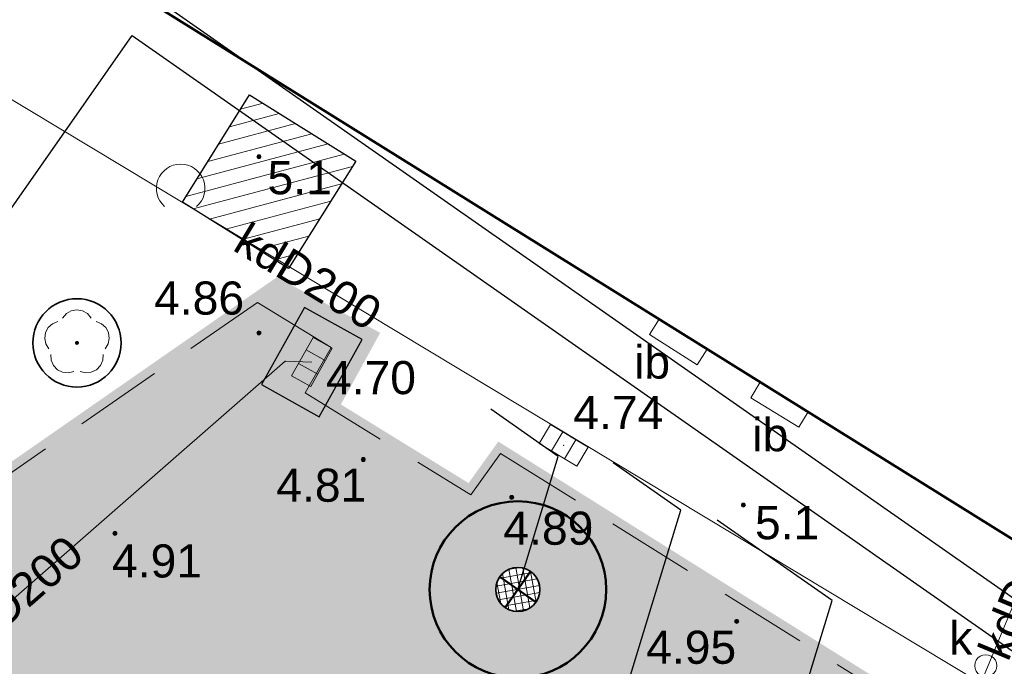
# Model space of a CAD drawing. Extents: x 5477758 to 5478338, y 5918296 to 5918505.
# Tile 56 of 135: x 5477917 to 5477939, y 5918379 to 5918394. Entities that reach past the tile are written whole.
import ezdxf
from ezdxf.enums import TextEntityAlignment as Align

# ---------------------------------------------------------------- set-up
doc = ezdxf.new("R2010")
doc.units = 0
doc.header["$PDSIZE"] = 0.75
doc.linetypes.add('budynki akt$0$DASHED', pattern=[19.05, 12.7, -6.35])
doc.linetypes.add('PRZER2-1', pattern=[3, 2, -1])
doc.layers.get('0').update_dxf_attribs({"linetype": 'CONTINUOUS'})
for name, color, linetype in [('0_NAWIERZCHNIA MINERALNA', 43, 'CONTINUOUS'), ('0_podziały zieleni średniowysokiej i nasadzeń niskich', 7, 'CONTINUOUS'), ('A_GRANICA OPRACOWANIA', 7, 'CONTINUOUS'), ('ZZ_PROJ-numeracja', 5, 'CONTINUOUS'), ('ZZ_ramka', 6, 'CONTINUOUS')]:
    doc.layers.add(name, color=color, linetype=linetype)
for name, color, linetype, lineweight in [('GESBZO', 7, 'CONTINUOUS', 50), ('GSSIIN', 7, 'CONTINUOUS', 18), ('GSSIIN_O', 7, 'CONTINUOUS', 18), ('GSSKOD', 7, 'PRZER2-1', 18), ('GUPIWZ', 7, 'CONTINUOUS', 18), ('GUPIWZ_O', 7, 'CONTINUOUS', 18), ('GUPPRZ', 7, 'CONTINUOUS', 18), ('GUPPRZ_O', 7, 'CONTINUOUS', 18), ('OT_Rzedna', 7, 'CONTINUOUS', 18), ('pomiar', 7, 'CONTINUOUS', 18), ('wysokosci', 7, 'CONTINUOUS', 18), ('ZZ_grupa', 7, 'CONTINUOUS', 30), ('ZZ_grupa-krzewow-szraf', 7, 'CONTINUOUS', 13), ('ZZ_korona', 7, 'CONTINUOUS', 35), ('ZZ_PROJ-drzewa', 94, 'CONTINUOUS', 50), ('ZZ_PROJ-szraf-korowina', 32, 'CONTINUOUS', 13), ('ZZ_trawnik', 62, 'CONTINUOUS', 50)]:
    doc.layers.add(name, color=color, linetype=linetype, lineweight=lineweight)
for name, color, linetype, lineweight, true_color in [('GSPRDL', 7, 'CONTINUOUS', 18, 0x008000), ('GULKPR', 7, 'CONTINUOUS', 18, 0x803300), ('GULKPR_O', 7, 'CONTINUOUS', 18, 0x803300), ('GUPKKS', 7, 'CONTINUOUS', 18, 0x803300)]:
    doc.layers.add(name, color=color, linetype=linetype, lineweight=lineweight, true_color=true_color)
doc.styles.add('GEO-INFO', font='arial.ttf')

# ---------------------------------------------------------------- blocks, each defined once
blk = doc.blocks.new('POINT')
at = {"color": 0}
blk.add_point((0, 0), dxfattribs=at)
blk = doc.blocks.new('SUUS05')
at = {"color": 0}
blk.add_lwpolyline([(0.5, -0.25), (-0.5, -0.25), (-0.5, 0.25), (0.5, 0.25)], close=True, dxfattribs=at)
for points in [[(-0.175, -0.25), (-0.175, 0.25)], [(0.175, -0.25), (0.175, 0.25)]]:
    blk.add_lwpolyline(points, dxfattribs=at)
blk = doc.blocks.new('OTZK_1')
at = {"color": 0, "linetype": 'Continuous', "lineweight": 18}
blk.add_arc((0, 0), 1.1, 311.1859, 228.8141, dxfattribs=at)
blk = doc.blocks.new('OTRN')
at = {"linetype": 'Continuous', "lineweight": 13}
blk.add_hatch(color=0, dxfattribs=at).paths.add_polyline_path([(0, -0.091, 1), (0, 0.091, 1)])
at = {"color": 0, "linetype": 'Continuous', "lineweight": 13}
blk.add_circle((0, 0), 0.0906, dxfattribs=at)
blk = doc.blocks.new('OKRAG_PELNY')
at = {"color": 0}
blk.add_lwpolyline([(0, 0.5), (0.12941, 0.482963), (0.25, 0.433013), (0.353553, 0.353553), (0.433013, 0.25), (0.482963, 0.12941), (0.5, 0), (0.482963, -0.12941), (0.433013, -0.25), (0.353553, -0.353553), (0.25, -0.433013), (0.12941, -0.482963), (0, -0.5), (-0.12941, -0.482963), (-0.25, -0.433013), (-0.353553, -0.353553), (-0.433013, -0.25), (-0.482963, -0.12941), (-0.5, 0), (-0.482963, 0.12941), (-0.433013, 0.25), (-0.353553, 0.353553), (-0.25, 0.433013), (-0.12941, 0.482963)], close=True, dxfattribs=at)
blk = doc.blocks.new('SPDLP')
blk.add_hatch(color=0).paths.add_polyline_path([(0, -0.09), (0.027812, -0.085595), (0.052901, -0.072812), (0.072812, -0.052901), (0.085595, -0.027812), (0.09, 0), (0.085595, 0.027812), (0.072812, 0.052901), (0.052901, 0.072812), (0.027812, 0.085595), (0, 0.09), (-0.027812, 0.085595), (-0.052901, 0.072812), (-0.072812, 0.052901), (-0.085595, 0.027812), (-0.09, 0), (-0.085595, -0.027812), (-0.072812, -0.052901), (-0.052901, -0.072812), (-0.027812, -0.085595)])
at = {"color": 0}
for points in [[(-0.648554, 1.126667), (-0.481106, 1.325358), (-0.255912, 1.454989), (0, 1.5), (0.255912, 1.454989), (0.481106, 1.325358), (0.648554, 1.126667)], [(-1.271938, -0.268652), (-1.40916, -0.048001), (-1.462858, 0.20623), (-1.426585, 0.463525), (-1.304695, 0.693003), (-1.11182, 0.867117), (-0.871109, 0.964971)], [(0.871109, 0.964971), (1.11182, 0.867117), (1.304695, 0.693003), (1.426585, 0.463525), (1.462858, 0.20623), (1.40916, -0.048001), (1.271938, -0.268652)], [(-0.137547, -1.292703), (-0.389802, -1.355024), (-0.648184, -1.327532), (-0.881678, -1.213525), (-1.062258, -1.026689), (-1.168249, -0.78945), (-1.186929, -0.530282)], [(1.186929, -0.530282), (1.168249, -0.78945), (1.062258, -1.026689), (0.881678, -1.213525), (0.648184, -1.327532), (0.389802, -1.355024), (0.137547, -1.292703)]]:
    blk.add_lwpolyline(points, dxfattribs=at)
blk = doc.blocks.new('D4')
at = {"layer": 'ZZ_PROJ-drzewa'}
for p, q in [((0, -0.5), (0, 0.5)), ((0.5, 0), (-0.5, 0))]:
    blk.add_line(p, q, dxfattribs=at)
blk.add_circle((0, 0), 2, dxfattribs=at)

msp = doc.modelspace()

# ---------------------------------------------------------------- hatches: boundary and pattern name
at = {"layer": '0_NAWIERZCHNIA MINERALNA', "transparency": 33554636}
msp.add_hatch(color=256, dxfattribs=at).paths.add_polyline_path([(5477922.203, 5918385.779), (5477923.513, 5918385.047), (5477924.488, 5918386.793), (5477923.179, 5918387.524)])
at = {"layer": 'ZZ_grupa-krzewow-szraf'}
h = msp.add_hatch(dxfattribs=at)
h.set_pattern_fill('ANSI31', color=256, scale=0.1, angle=90)
h.set_pattern_definition([(194.933, (5477837.84446, 5918344.9947), (0.0818164, -0.3067773), [])])
h.paths.add_polyline_path([(5477920.411, 5918389.91), (5477922.818, 5918388.403), (5477924.339, 5918390.833), (5477921.932, 5918392.34)])
at = {"layer": 'ZZ_PROJ-szraf-korowina'}
h = msp.add_hatch(dxfattribs=at)
h.set_pattern_fill('ANSI37', color=256, scale=0.05, angle=69.9235)
h.set_pattern_definition([(100.04268, (5477862.33824, 5918403.52348), (-0.15631766, -0.0276831), []), (190.04268, (5477862.33824, 5918403.52348), (0.0276831, -0.15631766), [])])
edge = h.paths.add_edge_path()
edge.add_arc((5477928.012, 5918381.132), 0.5, 339.9235, 699.9235)
at = {"layer": 'ZZ_trawnik', "lineweight": 13}
h = msp.add_hatch(dxfattribs=at)
h.set_pattern_fill('GRASS', color=256, scale=0.01)
h.set_pattern_definition([(55.0427, (5477912.81635, 5918360.15222), (-0.0442929, 0.25010825), [0.047625, -0.3115852]), (10.0427, (5477912.81635, 5918360.15222), (-0.044293, 0.2501082), [0.047625, -0.206375]), (100.0427, (5477912.81635, 5918360.15222), (-0.2501082, -0.044293), [0.047625, -0.206375])])
edge = h.paths.add_edge_path()
edge.add_line((5477923.179, 5918387.524), (5477922.565, 5918387.972))
edge.add_line((5477922.565, 5918387.972), (5477913.305, 5918381.377))
edge.add_line((5477913.305, 5918381.377), (5477914.71, 5918380.022))
edge.add_line((5477914.71, 5918380.022), (5477915.475, 5918378.759))
edge.add_line((5477915.475, 5918378.759), (5477917.761, 5918373.34))
edge.add_line((5477917.761, 5918373.34), (5477918.755, 5918371.916))
edge.add_line((5477918.755, 5918371.916), (5477919.712, 5918371.162))
edge.add_line((5477919.712, 5918371.162), (5477923.041, 5918368.865))
edge.add_line((5477923.041, 5918368.865), (5477924.356, 5918370.805))
edge.add_line((5477924.356, 5918370.805), (5477924.602, 5918371.168))
edge.add_line((5477924.602, 5918371.168), (5477925.66, 5918372.728))
edge.add_arc((5477927.96, 5918374.733), 3.051, 143.2706, 221.0771, ccw=False)
edge.add_arc((5477927.969, 5918374.733), 3.058, 74.1302, 143.3759, ccw=False)
edge.add_line((5477928.805, 5918377.674), (5477929.811, 5918379.15))
edge.add_line((5477929.811, 5918379.15), (5477935.517, 5918375.256))
edge.add_line((5477935.517, 5918375.256), (5477939.015, 5918373.121))
edge.add_line((5477939.015, 5918373.121), (5477937.162, 5918370.129))
edge.add_line((5477937.162, 5918370.129), (5477934.31, 5918365.947))
edge.add_line((5477934.31, 5918365.947), (5477932.903, 5918369.116))
edge.add_line((5477932.903, 5918369.116), (5477936.322, 5918370.634))
edge.add_line((5477936.322, 5918370.634), (5477933.675, 5918372.264))
edge.add_line((5477933.675, 5918372.264), (5477933.693, 5918372.293))
edge.add_line((5477933.693, 5918372.293), (5477931.848, 5918371.493))
edge.add_line((5477931.848, 5918371.493), (5477930.856, 5918373.726))
edge.add_arc((5477927.969, 5918374.733), 3.058, 296.3873, 340.7779, ccw=False)
edge.add_line((5477929.328, 5918371.994), (5477932.919, 5918363.905))
edge.add_line((5477932.919, 5918363.905), (5477932.088, 5918362.717))
edge.add_line((5477932.088, 5918362.717), (5477940.619, 5918356.896))
edge.add_line((5477940.619, 5918356.896), (5477943.87, 5918372.327))
edge.add_line((5477943.87, 5918372.327), (5477938.811, 5918375.814))
edge.add_line((5477938.811, 5918375.814), (5477939.356, 5918376.864))
edge.add_line((5477939.356, 5918376.864), (5477927.826, 5918384.086))
edge.add_line((5477927.826, 5918384.086), (5477926.949, 5918383.275))
edge.add_line((5477926.949, 5918383.275), (5477923.761, 5918385.302))
edge.add_line((5477923.761, 5918385.302), (5477923.68, 5918385.347))
edge.add_line((5477923.68, 5918385.347), (5477923.513, 5918385.047))
edge.add_line((5477923.513, 5918385.047), (5477922.203, 5918385.779))
edge.add_line((5477922.203, 5918385.779), (5477923.179, 5918387.524))
edge = h.paths.add_edge_path(flags=16)
edge.add_arc((5477928.012, 5918381.132), 0.5, 0, 360)
edge = h.paths.add_edge_path(flags=16)
edge.add_arc((5477922.139, 5918372.731), 0.5, 0, 360)

# ---------------------------------------------------------------- linework, layer by layer
at = {"layer": '0_podziały zieleni średniowysokiej i nasadzeń niskich'}
msp.add_lwpolyline([(5477922.203, 5918385.779), (5477923.513, 5918385.047), (5477924.488, 5918386.793), (5477923.179, 5918387.524)], close=True, dxfattribs=at)
at = {"layer": 'A_GRANICA OPRACOWANIA', "color": 1, "linetype": 'budynki akt$0$DASHED', "ltscale": 0.1, "const_width": 0.4}
msp.add_lwpolyline([(5477939.869, 5918356.504), (5477940.619, 5918356.896), (5477942.101, 5918363.93), (5477943.898, 5918372.463), (5477938.811, 5918375.814), (5477939.356, 5918376.864), (5477927.622, 5918384.214), (5477926.949, 5918383.275), (5477923.735, 5918385.254), (5477924.621, 5918386.867), (5477922.565, 5918387.972), (5477915.954, 5918383.377), (5477911.642, 5918380.121), (5477912.501, 5918379.46), (5477913.835, 5918377.89), (5477914.426, 5918376.774), (5477916.433, 5918371.286), (5477916.349, 5918370.613), (5477938.795, 5918354.966), (5477939.869, 5918356.504)], dxfattribs=at)
at = {"layer": 'GESBZO', "color": 7, "linetype": 'Continuous', "lineweight": 50}
msp.add_lwpolyline([(5477967.119, 5918364.903), (5477911.982, 5918399.231)], dxfattribs=at)
at = {"layer": 'GSSIIN', "color": 7, "linetype": 'Continuous', "lineweight": 18}
for points in [[(5477932.078, 5918386.224), (5477932.302, 5918386.58), (5477931.212, 5918387.259), (5477930.991, 5918386.908)], [(5477934.378, 5918384.81), (5477934.589, 5918385.156), (5477933.505, 5918385.831), (5477933.288, 5918385.477)]]:
    msp.add_lwpolyline(points, close=True, dxfattribs=at)
at = {"layer": 'GSSKOD', "linetype": 'PRZER2-1', "lineweight": 18}
msp.add_lwpolyline([(5477913.201, 5918381.474), (5477922.112, 5918387.635), (5477923.78, 5918386.612), (5477923.191, 5918385.588), (5477926.949, 5918383.275), (5477927.622, 5918384.214), (5477939.356, 5918376.864), (5477938.811, 5918375.814), (5477943.898, 5918372.463), (5477940.619, 5918356.896), (5477940.619, 5918356.896)], dxfattribs=at)
at = {"layer": 'GULKPR', "color": 36, "linetype": 'Continuous', "lineweight": 18, "true_color": 0x803300}
for points in [[(5477938.504, 5918379.01), (5477904.421, 5918399.536)], [(5477923.346, 5918386.286), (5477922.742, 5918386.303), (5477910.49, 5918375.599)], [(5477939.727, 5918381.958), (5477938.504, 5918379.01)]]:
    msp.add_lwpolyline(points, dxfattribs=at)
at = {"layer": 'OT_Rzedna', "color": 7}
msp.add_point((5477927.872, 5918383.218), dxfattribs=at)
at = {"layer": 'ZZ_grupa'}
msp.add_lwpolyline([(5477924.339, 5918390.833), (5477922.818, 5918388.403), (5477920.411, 5918389.91), (5477921.932, 5918392.34)], close=True, dxfattribs=at)
at = {"layer": 'ZZ_korona'}
msp.add_circle((5477918.023, 5918386.719), 1, dxfattribs=at)
at = {"layer": 'ZZ_PROJ-numeracja', "flags": 128}
for points in [[(5477928.012, 5918381.132), (5477928.928, 5918384.145), (5477927.399, 5918385.214)], [(5477930.164, 5918377.874), (5477931.702, 5918382.932), (5477930.173, 5918384)], [(5477933.608, 5918375.892), (5477935.135, 5918380.879), (5477932.531, 5918382.699)]]:
    msp.add_lwpolyline(points, dxfattribs=at)
at = {"layer": 'ZZ_PROJ-szraf-korowina', "lineweight": 35}
msp.add_circle((5477928.012, 5918381.132), 0.5, dxfattribs=at)
at = {"layer": 'ZZ_ramka'}
for points in [[(5477986.229, 5918348.093), (5477952.195, 5918299.41), (5477883.35, 5918347.539), (5477917.385, 5918396.222)], [(5477984.837, 5918347.847), (5477951.948, 5918300.803), (5477886.382, 5918346.64), (5477919.27, 5918393.684)]]:
    msp.add_lwpolyline(points, close=True, dxfattribs=at)

# ---------------------------------------------------------------- block references
at = {"layer": 'GSPRDL', "color": 96, "lineweight": 18, "true_color": 0x008000, "xscale": 0.5, "yscale": 0.5}
msp.add_blockref('SPDLP', (5477918.023, 5918386.719), dxfattribs=at)
at = {"layer": 'GUPIWZ', "color": 7, "lineweight": 18, "xscale": 0.5, "yscale": 0.5}
msp.add_blockref('OKRAG_PELNY', (5477938.614, 5918379.405), dxfattribs=at)
at = {"layer": 'GUPKKS', "color": 36, "lineweight": 18, "true_color": 0x803300}
for p, rotation in [((5477923.346, 5918386.286), 240.8047819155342), ((5477929.05, 5918384.398), 328.9947558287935)]:
    msp.add_blockref('SUUS05', p, dxfattribs=dict(at, rotation=rotation))
at = {"layer": 'GUPPRZ', "color": 36, "lineweight": 18, "true_color": 0x803300}
for p in [(5477922.742, 5918386.303), (5477929.05, 5918384.398)]:
    msp.add_blockref('POINT', p, dxfattribs=at)
at = {"layer": 'OT_Rzedna', "color": 7, "linetype": 'Continuous', "xscale": 0.5, "yscale": 0.5, "zscale": 0.5}
for p in [(5477922.146, 5918390.935), (5477922.144, 5918386.946), (5477924.51, 5918384.077), (5477927.872, 5918383.218), (5477933.122, 5918383.043), (5477918.884, 5918382.403), (5477932.973, 5918380.409)]:
    msp.add_blockref('OTRN', p, dxfattribs=at)
at = {"layer": 'pomiar', "color": 96, "linetype": 'Continuous', "true_color": 0x008000, "xscale": 0.5, "yscale": 0.5, "zscale": 0.5}
msp.add_blockref('OTZK_1', (5477920.372, 5918390.22), dxfattribs=at)
at = {"layer": 'ZZ_PROJ-drzewa', "lineweight": 30, "rotation": 325.0426754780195}
msp.add_blockref('D4', (5477928.012, 5918381.132), dxfattribs=at)

# ---------------------------------------------------------------- texts
at = {"layer": 'GSSIIN_O', "color": 7, "linetype": 'Continuous', "lineweight": 0, "style": 'GEO-INFO'}
for p in [(5477931.054, 5918386.3), (5477933.732, 5918384.654)]:
    msp.add_text('ib', height=0.75, dxfattribs=at).set_placement(p, align=Align.MIDDLE)
at = {"layer": 'GULKPR_O', "color": 36, "linetype": 'Continuous', "lineweight": 0, "true_color": 0x803300, "style": 'GEO-INFO'}
for s, rotation, p in [('kdD200', 328.943, (5477923.269, 5918388.237)), ('kdD200', 41.1424, (5477916.616, 5918380.951)), ('kdD', 67.4672, (5477939.116, 5918380.484))]:
    msp.add_text(s, height=0.75, rotation=rotation, dxfattribs=at).set_placement(p, align=Align.MIDDLE)
at = {"layer": 'GUPIWZ_O', "color": 7, "linetype": 'Continuous', "lineweight": 0, "style": 'GEO-INFO'}
msp.add_text('k', height=0.75, dxfattribs=at).set_placement((5477938.308, 5918379.658), align=Align.RIGHT)
at = {"layer": 'GUPPRZ_O', "color": 36, "linetype": 'Continuous', "lineweight": 0, "true_color": 0x803300, "style": 'GEO-INFO'}
for s, p in [('4.70', (5477923.665, 5918385.932)), ('4.74', (5477929.271, 5918385.143))]:
    msp.add_text(s, height=0.75, dxfattribs=at).set_placement(p, align=Align.MIDDLE_LEFT)
at = {"layer": 'pomiar', "color": 7, "style": 'GEO-INFO'}
for s, p in [('5.1', (5477922.34, 5918390.837)), ('4.86', (5477919.771, 5918388.11)), ('5.1', (5477933.384, 5918383.02))]:
    msp.add_text(s, height=0.75, dxfattribs=at).set_placement(p, align=Align.TOP_LEFT)
at = {"layer": 'wysokosci', "color": 7, "style": 'GEO-INFO'}
for s, p in [('4.81', (5477922.539, 5918383.87)), ('4.89', (5477927.684, 5918382.896)), ('4.91', (5477918.818, 5918382.154)), ('4.95', (5477930.919, 5918380.199))]:
    msp.add_text(s, height=0.75, dxfattribs=at).set_placement(p, align=Align.TOP_LEFT)

doc.saveas('drawing.dxf')
